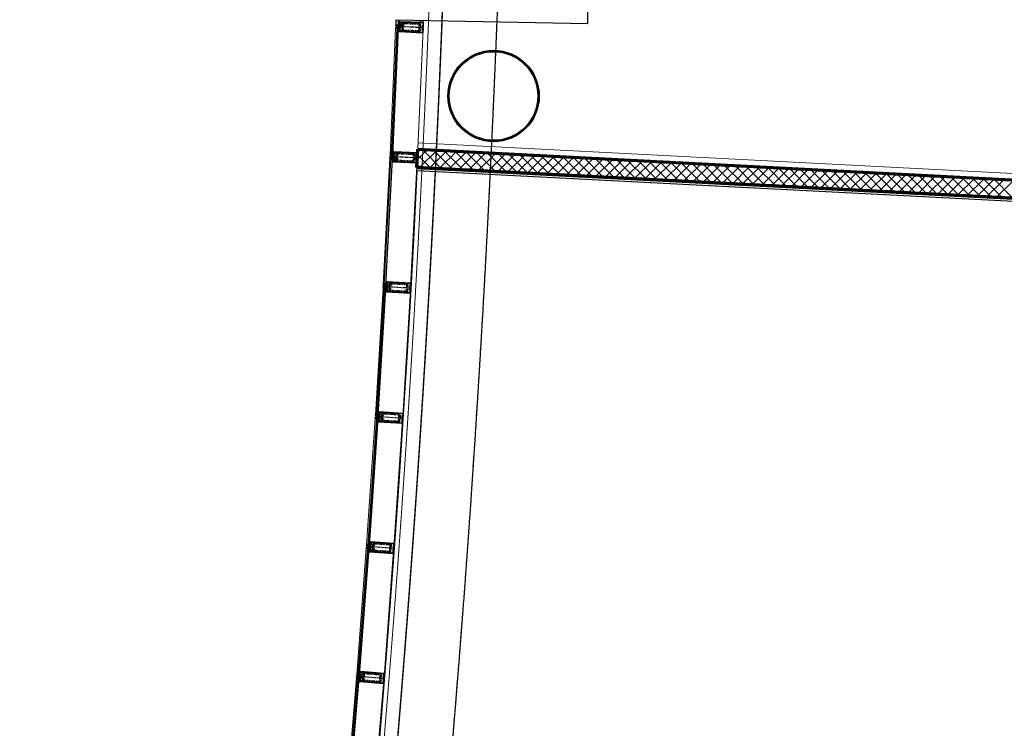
# Model space of a CAD drawing. Header units: millimetres. Extents: x 98667 to 994031, y -2704 to 533009.
# Tile 248 of 256: x 634175 to 644954, y 480097 to 487859. Entities that reach past the tile are written whole.
import ezdxf

# ---------------------------------------------------------------- set-up
doc = ezdxf.new("R2010")
doc.units = ezdxf.units.MM
for name, pattern in [('AP03000E0$0$CENTER', [50.8, 31.75, -6.35, 6.35, -6.35]), ('AP03000E0$0$HIDDEN', [9.525, 6.35, -3.175]), ('AP03000E0$0$HIDDENX2', [19.05, 12.7, -6.35]), ('sp00000g0$0$CENTER', [50.8, 31.75, -6.35, 6.35, -6.35])]:
    doc.linetypes.add(name, pattern=pattern)
doc.layers.add('0_LOUNGES', color=7, linetype='Continuous', true_color=0xfac800)
for name, color, linetype in [('A-COL ENCLOUSER INNER', 1, 'Continuous'), ('A-COL ENCLOUSER OUTER', 6, 'Continuous'), ('A-WALL-PATT-50', 5, 'Continuous'), ('sp00000g0$0$S-GRID', 1, 'sp00000g0$0$CENTER')]:
    doc.layers.add(name, color=color, linetype=linetype)
for name, color, linetype, lineweight in [('A-WALL-FNSH', 1, 'Continuous', 15), ('A-WALL-FULL', 6, 'Continuous', 70), ('A-WALL-PATT', 5, 'Continuous', 15), ('AP03000E0$0$A-BRDG-WALL-INTR', 3, 'Continuous', 30), ('AP03000E0$0$A-FLOR-EDGE', 1, 'AP03000E0$0$HIDDENX2', 15), ('AP03000E0$0$A-GLAZ-FULL-EXTR', 2, 'Continuous', 20), ('AP03000E0$0$A-GLAZ-MULL-EXTR', 3, 'Continuous', 35), ('AP03000E0$0$A-WALL-FNSH', 1, 'Continuous', 15)]:
    doc.layers.add(name, color=color, linetype=linetype, lineweight=lineweight)
doc.layers.add('AP03000E0$0$A-Slab Edge Guide', color=55, linetype='Continuous', lineweight=15, plot=False)

msp = doc.modelspace()

# ---------------------------------------------------------------- linework, layer by layer
at = {"color": 251, "linetype": 'AP03000E0$0$CENTER'}
for p, q in [((638592, 487772), (638292, 487784)), ((638529, 486345), (638229, 486359)), ((638454, 484918), (638154, 484935)), ((638368, 483492), (638069, 483512)), ((638271, 482067), (637972, 482089)), ((638162, 480643), (637863, 480667))]:
    msp.add_line(p, q, dxfattribs=at)
at = {"layer": '0_LOUNGES', "color": 251, "extrusion": (-9.9569e-08, 8.03241e-09, 1)}
msp.add_line((655604, 485325, 0), (638528, 486205, 0), dxfattribs=at)
msp.add_arc((459025, 494954, 0), 179716, 329.50357, 357.20966, dxfattribs=at)
at = {"layer": 'A-COL ENCLOUSER INNER', "color": 251}
for radius in [494, 485]:
    msp.add_circle((639363, 487023), radius, dxfattribs=at)
at = {"layer": 'A-COL ENCLOUSER OUTER', "color": 251}
msp.add_circle((639363, 487023), 500, dxfattribs=at)
at = {"layer": 'A-WALL-FNSH', "color": 251, "linetype": 'ByBlock'}
for p, q in [((649557, 485941), (638537, 486511)), ((655597, 485343), (638522, 486226))]:
    msp.add_line(p, q, dxfattribs=at)
at = {"layer": 'A-WALL-FULL', "color": 251, "linetype": 'ByBlock'}
for p, q in [((638523, 486241), (638533, 486441)), ((638533, 486441), (655823, 485546)), ((655613, 485357), (638523, 486241))]:
    msp.add_line(p, q, dxfattribs=at)
at = {"layer": 'A-WALL-PATT', "color": 251, "linetype": 'Continuous'}
for p, q in [((638794, 486227), (638584, 486438)), ((638553, 486240), (638745, 486430)), ((638767, 486229), (638959, 486419)), ((639030, 486215), (638820, 486426)), ((638981, 486217), (639173, 486408)), ((639266, 486203), (639056, 486414)), ((639195, 486206), (639387, 486397)), ((639502, 486191), (639292, 486402)), ((639409, 486195), (639601, 486386)), ((639738, 486178), (639528, 486389)), ((639623, 486184), (639815, 486375)), ((639974, 486166), (639764, 486377)), ((639837, 486173), (640029, 486364)), ((640210, 486154), (640000, 486365)), ((640051, 486162), (640243, 486352)), ((640446, 486142), (640236, 486353)), ((640265, 486151), (640457, 486341)), ((640682, 486129), (640473, 486341)), ((640479, 486140), (640671, 486330)), ((640919, 486117), (640709, 486328)), ((638558, 486239), (638525, 486273)), ((640693, 486129), (640885, 486319)), ((640907, 486118), (641099, 486308)), ((641155, 486105), (640945, 486316)), ((641121, 486107), (641313, 486297)), ((641391, 486093), (641181, 486304)), ((641335, 486096), (641527, 486286)), ((641627, 486081), (641417, 486292)), ((641549, 486085), (641741, 486275)), ((641863, 486068), (641653, 486280)), ((641763, 486074), (641955, 486264)), ((642099, 486056), (641889, 486267)), ((641977, 486062), (642169, 486253)), ((642335, 486044), (642125, 486255)), ((642191, 486051), (642383, 486242)), ((642571, 486032), (642361, 486243)), ((642405, 486040), (642597, 486231)), ((642807, 486020), (642597, 486231)), ((642619, 486029), (642811, 486220)), ((643043, 486007), (642833, 486218)), ((642833, 486018), (643025, 486209)), ((643047, 486007), (643239, 486197)), ((643279, 485995), (643069, 486206)), ((643261, 485996), (643453, 486186)), ((643515, 485983), (643305, 486194)), ((643475, 485985), (643667, 486175)), ((643751, 485971), (643541, 486182)), ((643689, 485974), (643881, 486164)), ((643987, 485958), (643777, 486170)), ((643903, 485963), (644095, 486153)), ((644223, 485946), (644013, 486157)), ((644117, 485952), (644309, 486142)), ((644459, 485934), (644249, 486145)), ((644331, 485941), (644523, 486131)), ((644695, 485922), (644485, 486133)), ((644545, 485930), (644737, 486120)), ((644931, 485910), (644721, 486121)), ((644759, 485919), (644951, 486109))]:
    msp.add_line(p, q, dxfattribs=at)
at = {"layer": 'A-WALL-PATT-50', "color": 251, "linetype": 'Continuous'}
for p, q in [((638527, 486326), (638638, 486435)), ((638794, 486227), (638584, 486438)), ((638676, 486233), (638530, 486380)), ((638553, 486240), (638745, 486430)), ((638660, 486234), (638852, 486424)), ((638912, 486221), (638702, 486432)), ((638767, 486229), (638959, 486419)), ((639030, 486215), (638820, 486426)), ((638874, 486223), (639066, 486413)), ((639148, 486209), (638938, 486420)), ((638981, 486217), (639173, 486408)), ((639266, 486203), (639056, 486414)), ((639088, 486212), (639280, 486402)), ((639384, 486197), (639174, 486408)), ((639195, 486206), (639387, 486397)), ((639502, 486191), (639292, 486402)), ((639302, 486201), (639494, 486391)), ((639409, 486195), (639601, 486386)), ((639620, 486184), (639410, 486396)), ((639516, 486190), (639708, 486380)), ((639738, 486178), (639528, 486389)), ((639623, 486184), (639815, 486375)), ((639856, 486172), (639646, 486383)), ((639730, 486179), (639922, 486369)), ((639974, 486166), (639764, 486377)), ((639837, 486173), (640029, 486364)), ((640092, 486160), (639882, 486371)), ((639944, 486168), (640136, 486358)), ((640210, 486154), (640000, 486365)), ((640051, 486162), (640243, 486352)), ((640328, 486148), (640118, 486359)), ((640158, 486157), (640350, 486347)), ((640446, 486142), (640236, 486353)), ((640265, 486151), (640457, 486341)), ((640564, 486136), (640355, 486347)), ((640372, 486145), (640564, 486336)), ((640682, 486129), (640473, 486341)), ((640479, 486140), (640671, 486330)), ((640800, 486123), (640591, 486334)), ((640919, 486117), (640709, 486328)), ((638558, 486239), (638525, 486273)), ((640586, 486134), (640778, 486325)), ((640693, 486129), (640885, 486319)), ((640800, 486123), (640992, 486314)), ((641037, 486111), (640827, 486322)), ((640907, 486118), (641099, 486308)), ((641155, 486105), (640945, 486316)), ((641014, 486112), (641206, 486303)), ((641273, 486099), (641063, 486310)), ((641121, 486107), (641313, 486297)), ((641391, 486093), (641181, 486304)), ((641228, 486101), (641420, 486292)), ((641509, 486087), (641299, 486298)), ((641335, 486096), (641527, 486286)), ((641627, 486081), (641417, 486292)), ((641442, 486090), (641634, 486280)), ((641745, 486075), (641535, 486286)), ((641549, 486085), (641741, 486275)), ((641863, 486068), (641653, 486280)), ((641656, 486079), (641848, 486269)), ((641763, 486074), (641955, 486264)), ((641981, 486062), (641771, 486273)), ((641870, 486068), (642062, 486258)), ((642099, 486056), (641889, 486267)), ((641977, 486062), (642169, 486253)), ((642217, 486050), (642007, 486261)), ((642084, 486057), (642276, 486247)), ((642335, 486044), (642125, 486255)), ((642191, 486051), (642383, 486242)), ((642453, 486038), (642243, 486249)), ((642298, 486046), (642490, 486236)), ((642571, 486032), (642361, 486243)), ((642405, 486040), (642597, 486231)), ((642689, 486026), (642479, 486237)), ((642512, 486035), (642704, 486225)), ((642807, 486020), (642597, 486231)), ((642925, 486013), (642715, 486225)), ((642619, 486029), (642811, 486220)), ((642726, 486024), (642918, 486214)), ((643043, 486007), (642833, 486218)), ((642833, 486018), (643025, 486209)), ((642940, 486013), (643132, 486203)), ((643161, 486001), (642951, 486212)), ((643047, 486007), (643239, 486197)), ((643279, 485995), (643069, 486206)), ((643154, 486002), (643346, 486192)), ((643397, 485989), (643187, 486200)), ((643261, 485996), (643453, 486186)), ((643515, 485983), (643305, 486194)), ((643368, 485991), (643560, 486181)), ((643633, 485977), (643423, 486188)), ((643475, 485985), (643667, 486175)), ((643751, 485971), (643541, 486182)), ((643582, 485979), (643774, 486170)), ((643869, 485965), (643659, 486176)), ((643689, 485974), (643881, 486164)), ((643987, 485958), (643777, 486170)), ((643796, 485968), (643988, 486159)), ((644105, 485952), (643895, 486164)), ((643903, 485963), (644095, 486153)), ((644010, 485957), (644202, 486148)), ((644223, 485946), (644013, 486157)), ((644117, 485952), (644309, 486142)), ((644341, 485940), (644131, 486151)), ((644224, 485946), (644416, 486137)), ((644459, 485934), (644249, 486145)), ((644331, 485941), (644523, 486131)), ((644577, 485928), (644367, 486139)), ((644438, 485935), (644630, 486125)), ((644695, 485922), (644485, 486133)), ((644545, 485930), (644737, 486120)), ((644813, 485916), (644603, 486127)), ((644652, 485924), (644844, 486114)), ((644931, 485910), (644721, 486121)), ((645049, 485904), (644839, 486115)), ((644759, 485919), (644951, 486109)), ((644866, 485913), (645058, 486103))]:
    msp.add_line(p, q, dxfattribs=at)
at = {"layer": 'AP03000E0$0$A-BRDG-WALL-INTR', "color": 251}
for p, q in [((640393, 487816, 0), (640401, 488216, 0)), ((638294, 487859, 0), (638293, 487802, 0)), ((638294, 487859, 0), (640393, 487816, 0)), ((638323, 487801, 0), (638324, 487859, 0)), ((638564, 487828), (638565, 487854)), ((638594, 487827), (638595, 487853)), ((638293, 487802, 0), (638323, 487801, 0))]:
    msp.add_line(p, q, dxfattribs=at)
at = {"layer": 'AP03000E0$0$A-FLOR-EDGE', "color": 251, "linetype": 'AP03000E0$0$HIDDEN'}
msp.add_arc((459073, 495000), 179716, 311, 11.47253, dxfattribs=at)
at = {"layer": 'AP03000E0$0$A-GLAZ-FULL-EXTR', "color": 251}
for p, q in [((638230, 486377), (638291, 487767)), ((638303, 487766), (638242, 486376)), ((638254, 486376), (638315, 487766)), ((638321, 487765), (638260, 486376)), ((638291, 487767), (638303, 487766)), ((638303, 487766), (638303, 487754)), ((638315, 487766), (638303, 487766)), ((638303, 487754), (638315, 487754)), ((638303, 487748), (638315, 487748)), ((638306, 487754), (638306, 487748)), ((638312, 487754), (638306, 487754)), ((638306, 487748), (638312, 487748)), ((638312, 487748), (638312, 487754)), ((638315, 487766), (638321, 487765)), ((638315, 487754), (638315, 487766)), ((638529, 486364), (638591, 487753)), ((638228, 486342), (638155, 484953)), ((638167, 484952), (638240, 486341)), ((638252, 486341), (638179, 484951)), ((638185, 484951), (638258, 486340)), ((638240, 486341), (638228, 486342)), ((638242, 486376), (638230, 486377)), ((638240, 486341), (638239, 486329)), ((638239, 486329), (638251, 486329)), ((638252, 486341), (638240, 486341)), ((638242, 486376), (638242, 486388)), ((638242, 486388), (638254, 486388)), ((638254, 486376), (638242, 486376)), ((638242, 486329), (638242, 486323)), ((638248, 486329), (638242, 486329)), ((638243, 486394), (638255, 486394)), ((638245, 486388), (638246, 486394)), ((638251, 486388), (638245, 486388)), ((638246, 486394), (638252, 486394)), ((638248, 486323), (638248, 486329)), ((638252, 486394), (638251, 486388)), ((638251, 486329), (638252, 486341)), ((638258, 486340), (638252, 486341)), ((638254, 486388), (638254, 486376)), ((638260, 486376), (638254, 486376)), ((638239, 486323), (638251, 486323)), ((638242, 486323), (638248, 486323)), ((638528, 486326), (638455, 484937)), ((638155, 484953), (638167, 484952)), ((638167, 484952), (638168, 484964)), ((638179, 484951), (638167, 484952)), ((638168, 484970), (638180, 484969)), ((638168, 484964), (638180, 484963)), ((638171, 484964), (638171, 484970)), ((638171, 484970), (638177, 484970)), ((638177, 484964), (638171, 484964)), ((638177, 484970), (638177, 484964)), ((638180, 484963), (638179, 484951)), ((638179, 484951), (638185, 484951)), ((638070, 483529), (638153, 484918)), ((638165, 484917), (638082, 483528)), ((638094, 483528), (638177, 484916)), ((638183, 484916), (638100, 483527)), ((638153, 484918), (638165, 484917)), ((638164, 484899), (638176, 484898)), ((638165, 484917), (638165, 484905)), ((638177, 484916), (638165, 484917)), ((638165, 484905), (638177, 484904)), ((638168, 484905), (638167, 484899)), ((638167, 484899), (638173, 484899)), ((638174, 484904), (638168, 484905)), ((638173, 484899), (638174, 484904)), ((638177, 484916), (638183, 484916)), ((638177, 484904), (638177, 484916)), ((638369, 483511), (638453, 484900)), ((638082, 483528), (638070, 483529)), ((638082, 483528), (638083, 483540)), ((638094, 483528), (638082, 483528)), ((638083, 483546), (638095, 483546)), ((638083, 483540), (638094, 483540)), ((638086, 483540), (638086, 483546)), ((638086, 483546), (638092, 483546)), ((638091, 483540), (638086, 483540)), ((638092, 483546), (638091, 483540)), ((638094, 483540), (638094, 483528)), ((638100, 483527), (638094, 483528)), ((638068, 483494), (637973, 482106)), ((637985, 482105), (638080, 483493)), ((638092, 483493), (637997, 482105)), ((638003, 482104), (638098, 483492)), ((638080, 483493), (638068, 483494)), ((638078, 483475), (638090, 483475)), ((638080, 483493), (638079, 483481)), ((638079, 483481), (638091, 483481)), ((638092, 483493), (638080, 483493)), ((638082, 483481), (638081, 483475)), ((638081, 483475), (638087, 483475)), ((638088, 483481), (638082, 483481)), ((638087, 483475), (638088, 483481)), ((638091, 483481), (638092, 483493)), ((638098, 483492), (638092, 483493)), ((638367, 483474), (638272, 482086)), ((637865, 480684), (637970, 482071)), ((637982, 482070), (637877, 480683)), ((637889, 480682), (637994, 482070)), ((638000, 482069), (637894, 480682)), ((637970, 482071), (637982, 482070)), ((637973, 482106), (637985, 482105)), ((637982, 482070), (637981, 482059)), ((637981, 482059), (637993, 482058)), ((637981, 482053), (637993, 482052)), ((637994, 482070), (637982, 482070)), ((637984, 482058), (637984, 482052)), ((637990, 482058), (637984, 482058)), ((637984, 482052), (637990, 482052)), ((637985, 482105), (637986, 482117)), ((637997, 482105), (637985, 482105)), ((637986, 482123), (637998, 482123)), ((637986, 482117), (637998, 482117)), ((637989, 482117), (637989, 482123)), ((637989, 482123), (637995, 482123)), ((637995, 482117), (637989, 482117)), ((637990, 482052), (637990, 482058)), ((637993, 482058), (637994, 482070)), ((637994, 482070), (638000, 482069)), ((637995, 482123), (637995, 482117)), ((637998, 482117), (637997, 482105)), ((637997, 482105), (638003, 482104)), ((638164, 480662), (638269, 482049)), ((637862, 480649), (637745, 479263)), ((637757, 479262), (637874, 480648)), ((637886, 480647), (637769, 479261)), ((637775, 479261), (637892, 480647)), ((637874, 480648), (637862, 480649)), ((637877, 480683), (637865, 480684)), ((637872, 480630), (637884, 480629)), ((637874, 480648), (637873, 480636)), ((637873, 480636), (637885, 480635)), ((637886, 480647), (637874, 480648)), ((637876, 480636), (637875, 480630)), ((637875, 480630), (637881, 480630)), ((637882, 480636), (637876, 480636)), ((637877, 480683), (637877, 480695)), ((637877, 480695), (637889, 480694)), ((637889, 480682), (637877, 480683)), ((637878, 480701), (637890, 480700)), ((637880, 480695), (637881, 480701)), ((637886, 480695), (637880, 480695)), ((637881, 480701), (637887, 480701)), ((637881, 480630), (637882, 480636)), ((637885, 480635), (637886, 480647)), ((637887, 480701), (637886, 480695)), ((637892, 480647), (637886, 480647)), ((637889, 480694), (637889, 480682)), ((637894, 480682), (637889, 480682)), ((638161, 480624), (638044, 479238))]:
    msp.add_line(p, q, dxfattribs=at)
at = {"layer": 'AP03000E0$0$A-GLAZ-FULL-EXTR', "color": 251, "linetype": 'Continuous'}
for p, q in [((638303, 487764), (638315, 487764)), ((638303, 487761), (638315, 487761)), ((638303, 487754), (638303, 487759)), ((638303, 487758), (638315, 487757)), ((638303, 487754), (638315, 487754)), ((638306, 487754), (638306, 487766)), ((638309, 487754), (638309, 487766)), ((638313, 487754), (638313, 487766)), ((638240, 486341), (638240, 486329)), ((638240, 486341), (638252, 486341)), ((638240, 486338), (638252, 486337)), ((638240, 486335), (638252, 486334)), ((638240, 486332), (638252, 486331)), ((638242, 486386), (638254, 486386)), ((638242, 486383), (638254, 486383)), ((638242, 486380), (638254, 486380)), ((638242, 486377), (638254, 486377)), ((638243, 486376), (638243, 486388)), ((638243, 486341), (638243, 486329)), ((638247, 486341), (638246, 486329)), ((638247, 486376), (638247, 486388)), ((638250, 486341), (638249, 486329)), ((638250, 486376), (638250, 486388)), ((638253, 486376), (638253, 486388)), ((638167, 484953), (638179, 484952)), ((638168, 484962), (638180, 484961)), ((638168, 484959), (638180, 484958)), ((638168, 484956), (638180, 484955)), ((638170, 484964), (638169, 484952)), ((638173, 484964), (638172, 484952)), ((638176, 484964), (638175, 484952)), ((638179, 484963), (638178, 484951)), ((638165, 484916), (638176, 484916)), ((638165, 484913), (638177, 484913)), ((638165, 484910), (638177, 484910)), ((638165, 484907), (638177, 484907)), ((638168, 484905), (638168, 484917)), ((638171, 484905), (638171, 484917)), ((638174, 484904), (638174, 484917)), ((638177, 484910), (638177, 484916)), ((638082, 483539), (638094, 483539)), ((638082, 483536), (638094, 483536)), ((638082, 483532), (638094, 483532)), ((638082, 483529), (638094, 483529)), ((638083, 483528), (638083, 483540)), ((638086, 483528), (638086, 483540)), ((638089, 483528), (638089, 483540)), ((638092, 483528), (638092, 483540)), ((638079, 483491), (638091, 483490)), ((638079, 483488), (638091, 483487)), ((638079, 483485), (638091, 483484)), ((638079, 483482), (638091, 483481)), ((638081, 483493), (638080, 483481)), ((638084, 483493), (638083, 483481)), ((638087, 483493), (638086, 483481)), ((638090, 483493), (638090, 483481)), ((637981, 482060), (637994, 482060)), ((637982, 482069), (637994, 482069)), ((637982, 482066), (637994, 482066)), ((637982, 482063), (637994, 482063)), ((637984, 482058), (637985, 482070)), ((637985, 482113), (637997, 482113)), ((637985, 482110), (637997, 482109)), ((637985, 482107), (637997, 482106)), ((637986, 482117), (637998, 482116)), ((637988, 482117), (637988, 482105)), ((637988, 482058), (637988, 482070)), ((637992, 482117), (637991, 482105)), ((637991, 482058), (637991, 482070)), ((637995, 482117), (637994, 482105)), ((637994, 482066), (637994, 482070)), ((637873, 480645), (637885, 480644)), ((637873, 480642), (637885, 480641)), ((637873, 480639), (637885, 480638)), ((637875, 480648), (637874, 480636)), ((637874, 480648), (637886, 480647)), ((637877, 480695), (637885, 480695)), ((637877, 480683), (637877, 480693)), ((637877, 480692), (637889, 480692)), ((637877, 480688), (637889, 480688)), ((637877, 480685), (637889, 480685)), ((637878, 480648), (637877, 480636)), ((637880, 480683), (637880, 480695)), ((637882, 480648), (637880, 480636)), ((637884, 480683), (637884, 480695)), ((637885, 480647), (637884, 480636)), ((637887, 480683), (637887, 480695))]:
    msp.add_line(p, q, dxfattribs=at)
at = {"layer": 'AP03000E0$0$A-GLAZ-MULL-EXTR', "color": 251}
for p, q in [((638323, 487815), (638324, 487843)), ((638324, 487843), (638329, 487838)), ((638328, 487795), (638329, 487838)), ((638329, 487838), (638328, 487815)), ((638329, 487838), (638334, 487837)), ((638334, 487837), (638594, 487827)), ((638292, 487792), (638293, 487797)), ((638332, 487790), (638292, 487792)), ((638292, 487772), (638292, 487777)), ((638292, 487777), (638332, 487775)), ((638327, 487770), (638292, 487772)), ((638293, 487797), (638328, 487795)), ((638321, 487750), (638320, 487723)), ((638326, 487750), (638321, 487750)), ((638328, 487815), (638323, 487815)), ((638325, 487728), (638327, 487770)), ((638325, 487728), (638326, 487750)), ((638332, 487770), (638330, 487731)), ((638330, 487731), (638387, 487728)), ((638331, 487753), (638332, 487790)), ((638334, 487753), (638331, 487753)), ((638332, 487775), (638332, 487770)), ((638334, 487834), (638333, 487795)), ((638333, 487795), (638336, 487795)), ((638391, 487832), (638334, 487834)), ((638336, 487795), (638334, 487753)), ((638591, 487824), (638391, 487832)), ((638585, 487740), (638586, 487782)), ((638588, 487740), (638585, 487740)), ((638586, 487782), (638589, 487782)), ((638587, 487720), (638588, 487762)), ((638589, 487777), (638588, 487740)), ((638588, 487762), (638591, 487762)), ((638589, 487782), (638591, 487824)), ((638592, 487777), (638589, 487777)), ((638591, 487762), (638590, 487717)), ((638594, 487827), (638592, 487777)), ((638320, 487723), (638325, 487728)), ((638330, 487728), (638325, 487728)), ((638590, 487717), (638330, 487728)), ((638387, 487728), (638587, 487720)), ((638228, 486347), (638229, 486352)), ((638263, 486345), (638228, 486347)), ((638229, 486367), (638230, 486372)), ((638269, 486365), (638229, 486367)), ((638229, 486352), (638269, 486350)), ((638230, 486372), (638264, 486370)), ((638260, 486390), (638262, 486418)), ((638265, 486390), (638260, 486390)), ((638261, 486303), (638263, 486345)), ((638262, 486418), (638267, 486413)), ((638264, 486370), (638267, 486413)), ((638267, 486413), (638265, 486390)), ((638268, 486345), (638266, 486306)), ((638267, 486413), (638272, 486412)), ((638267, 486328), (638269, 486365)), ((638270, 486328), (638267, 486328)), ((638269, 486350), (638268, 486345)), ((638271, 486409), (638269, 486370)), ((638269, 486370), (638272, 486370)), ((638272, 486370), (638270, 486328)), ((638328, 486407), (638271, 486409)), ((638272, 486412), (638531, 486400)), ((638528, 486397), (638328, 486407)), ((638521, 486313), (638523, 486355)), ((638523, 486355), (638526, 486355)), ((638523, 486293), (638525, 486335)), ((638526, 486350), (638524, 486313)), ((638525, 486335), (638528, 486335)), ((638526, 486355), (638528, 486397)), ((638529, 486350), (638526, 486350)), ((638528, 486335), (638526, 486290)), ((638531, 486400), (638529, 486350)), ((638257, 486325), (638256, 486298)), ((638256, 486298), (638261, 486303)), ((638262, 486325), (638257, 486325)), ((638261, 486303), (638262, 486325)), ((638266, 486303), (638261, 486303)), ((638266, 486306), (638323, 486303)), ((638526, 486290), (638266, 486303)), ((638323, 486303), (638523, 486293)), ((638524, 486313), (638521, 486313)), ((638194, 484925), (638154, 484928)), ((638154, 484928), (638154, 484923)), ((638190, 484946), (638155, 484948)), ((638155, 484948), (638155, 484943)), ((638155, 484943), (638195, 484940)), ((638186, 484966), (638188, 484993)), ((638191, 484966), (638186, 484966)), ((638188, 484993), (638193, 484988)), ((638193, 484988), (638190, 484946)), ((638193, 484988), (638191, 484966)), ((638198, 484988), (638193, 484988)), ((638196, 484962), (638194, 484925)), ((638195, 484945), (638197, 484985)), ((638195, 484940), (638195, 484945)), ((638199, 484962), (638196, 484962)), ((638197, 484985), (638254, 484982)), ((638197, 484920), (638199, 484962)), ((638457, 484973), (638198, 484988)), ((638254, 484982), (638454, 484970)), ((638450, 484951), (638447, 484909)), ((638453, 484950), (638450, 484951)), ((638451, 484914), (638453, 484950)), ((638454, 484970), (638452, 484929)), ((638452, 484929), (638455, 484928)), ((638455, 484928), (638457, 484973)), ((638154, 484923), (638189, 484921)), ((638183, 484901), (638181, 484874)), ((638181, 484874), (638186, 484878)), ((638188, 484901), (638183, 484901)), ((638189, 484921), (638186, 484878)), ((638186, 484878), (638188, 484901)), ((638186, 484878), (638191, 484878)), ((638191, 484881), (638194, 484920)), ((638248, 484878), (638191, 484881)), ((638191, 484878), (638451, 484863)), ((638194, 484920), (638197, 484920)), ((638448, 484867), (638248, 484878)), ((638447, 484909), (638450, 484909)), ((638450, 484909), (638448, 484867)), ((638454, 484913), (638451, 484914)), ((638451, 484863), (638454, 484913)), ((638101, 483542), (638102, 483570)), ((638106, 483542), (638101, 483542)), ((638102, 483570), (638107, 483564)), ((638107, 483564), (638104, 483522)), ((638107, 483564), (638106, 483542)), ((638112, 483564), (638107, 483564)), ((638111, 483539), (638108, 483502)), ((638109, 483522), (638112, 483561)), ((638113, 483538), (638111, 483539)), ((638111, 483496), (638113, 483538)), ((638372, 483547), (638112, 483564)), ((638112, 483561), (638169, 483557)), ((638169, 483557), (638368, 483545)), ((638368, 483545), (638366, 483503)), ((638369, 483502), (638372, 483547)), ((638108, 483502), (638068, 483504)), ((638068, 483504), (638068, 483499)), ((638068, 483499), (638103, 483497)), ((638104, 483522), (638069, 483524)), ((638069, 483524), (638069, 483519)), ((638069, 483519), (638109, 483517)), ((638097, 483477), (638095, 483450)), ((638095, 483450), (638100, 483455)), ((638102, 483477), (638097, 483477)), ((638103, 483497), (638100, 483455)), ((638100, 483455), (638102, 483477)), ((638100, 483455), (638105, 483454)), ((638105, 483457), (638108, 483497)), ((638162, 483454), (638105, 483457)), ((638105, 483454), (638365, 483438)), ((638108, 483497), (638111, 483496)), ((638109, 483517), (638109, 483522)), ((638362, 483441), (638162, 483454)), ((638364, 483525), (638361, 483483)), ((638361, 483483), (638364, 483483)), ((638364, 483483), (638362, 483441)), ((638367, 483525), (638364, 483525)), ((638365, 483488), (638367, 483525)), ((638368, 483487), (638365, 483488)), ((638365, 483438), (638368, 483487)), ((638366, 483503), (638369, 483502)), ((638004, 482119), (638006, 482147)), ((638006, 482147), (638010, 482141)), ((638007, 482099), (638010, 482141)), ((638010, 482141), (638009, 482119)), ((638010, 482141), (638015, 482141)), ((638015, 482138), (638012, 482098)), ((638015, 482141), (638275, 482122)), ((638072, 482134), (638015, 482138)), ((638272, 482119), (638072, 482134)), ((637971, 482076), (637971, 482081)), ((637971, 482081), (638011, 482078)), ((638006, 482074), (637971, 482076)), ((637972, 482096), (637972, 482101)), ((637972, 482101), (638007, 482099)), ((638012, 482093), (637972, 482096)), ((637999, 482054), (637997, 482027)), ((637997, 482027), (638003, 482031)), ((638004, 482054), (637999, 482054)), ((638003, 482031), (638006, 482074)), ((638003, 482031), (638004, 482054)), ((638008, 482031), (638003, 482031)), ((638009, 482119), (638004, 482119)), ((638011, 482074), (638008, 482034)), ((638008, 482034), (638065, 482030)), ((638267, 482012), (638008, 482031)), ((638009, 482057), (638012, 482093)), ((638012, 482056), (638009, 482057)), ((638011, 482078), (638011, 482074)), ((638012, 482098), (638015, 482098)), ((638015, 482098), (638012, 482056)), ((638065, 482030), (638264, 482016)), ((638263, 482036), (638266, 482078)), ((638266, 482036), (638263, 482036)), ((638264, 482016), (638267, 482057)), ((638266, 482078), (638269, 482077)), ((638268, 482072), (638266, 482036)), ((638270, 482057), (638267, 482012)), ((638267, 482057), (638270, 482057)), ((638271, 482072), (638268, 482072)), ((638269, 482077), (638272, 482119)), ((638275, 482122), (638271, 482072)), ((637896, 480697), (637898, 480724)), ((637898, 480724), (637902, 480719)), ((637863, 480659), (637862, 480654)), ((637862, 480654), (637897, 480652)), ((637902, 480656), (637863, 480659)), ((637899, 480677), (637864, 480679)), ((637864, 480679), (637864, 480674)), ((637864, 480674), (637904, 480671)), ((637890, 480632), (637888, 480605)), ((637895, 480632), (637890, 480632)), ((637897, 480652), (637894, 480609)), ((637894, 480609), (637895, 480632)), ((637901, 480696), (637896, 480697)), ((637902, 480719), (637899, 480677)), ((637899, 480612), (637902, 480651)), ((637902, 480719), (637901, 480696)), ((637907, 480718), (637902, 480719)), ((637905, 480693), (637902, 480656)), ((637902, 480651), (637905, 480651)), ((637904, 480676), (637907, 480715)), ((637904, 480671), (637904, 480676)), ((637905, 480651), (637908, 480693)), ((637908, 480693), (637905, 480693)), ((638167, 480698), (637907, 480718)), ((637907, 480715), (637964, 480711)), ((637964, 480711), (638163, 480695)), ((638159, 480675), (638155, 480633)), ((638155, 480633), (638158, 480633)), ((638158, 480633), (638155, 480591)), ((638158, 480588), (638162, 480638)), ((638159, 480638), (638162, 480675)), ((638162, 480675), (638159, 480675)), ((638162, 480638), (638159, 480638)), ((638163, 480695), (638160, 480653)), ((638160, 480653), (638163, 480653)), ((638163, 480653), (638167, 480698)), ((637888, 480605), (637894, 480609)), ((637894, 480609), (637899, 480609)), ((637956, 480607), (637899, 480612)), ((637899, 480609), (638158, 480588)), ((638155, 480591), (637956, 480607))]:
    msp.add_line(p, q, dxfattribs=at)
at = {"layer": 'AP03000E0$0$A-GLAZ-MULL-EXTR', "color": 251, "linetype": 'Continuous'}
for p, q in [((638324, 487840), (638327, 487840)), ((638324, 487837), (638329, 487836)), ((638327, 487840), (638326, 487815)), ((638320, 487745), (638325, 487744)), ((638320, 487741), (638325, 487741)), ((638320, 487738), (638325, 487738)), ((638320, 487735), (638325, 487735)), ((638320, 487732), (638325, 487732)), ((638320, 487729), (638325, 487729)), ((638321, 487748), (638326, 487748)), ((638323, 487750), (638322, 487725)), ((638323, 487818), (638328, 487817)), ((638324, 487833), (638329, 487833)), ((638324, 487830), (638329, 487830)), ((638324, 487827), (638329, 487827)), ((638324, 487824), (638329, 487824)), ((638324, 487821), (638329, 487821)), ((638320, 487726), (638322, 487726)), ((638262, 486417), (638261, 486390)), ((638261, 486410), (638266, 486410)), ((638261, 486407), (638266, 486407)), ((638261, 486404), (638266, 486404)), ((638261, 486401), (638266, 486401)), ((638261, 486398), (638266, 486397)), ((638261, 486394), (638266, 486394)), ((638261, 486391), (638265, 486391)), ((638262, 486417), (638263, 486417)), ((638262, 486413), (638266, 486413)), ((638265, 486414), (638264, 486390)), ((638258, 486325), (638256, 486298)), ((638256, 486306), (638261, 486305)), ((638256, 486302), (638261, 486302)), ((638256, 486299), (638257, 486299)), ((638257, 486325), (638262, 486324)), ((638257, 486321), (638262, 486321)), ((638257, 486318), (638262, 486318)), ((638257, 486315), (638262, 486315)), ((638257, 486312), (638262, 486312)), ((638257, 486309), (638262, 486309)), ((638261, 486325), (638260, 486301)), ((638186, 484970), (638191, 484970)), ((638186, 484966), (638191, 484966)), ((638187, 484985), (638192, 484985)), ((638187, 484982), (638192, 484982)), ((638187, 484979), (638192, 484979)), ((638187, 484976), (638192, 484976)), ((638187, 484973), (638192, 484973)), ((638188, 484966), (638188, 484993)), ((638188, 484992), (638189, 484992)), ((638188, 484989), (638192, 484989)), ((638191, 484966), (638191, 484990)), ((638181, 484881), (638186, 484881)), ((638181, 484878), (638185, 484878)), ((638181, 484874), (638181, 484877)), ((638181, 484874), (638182, 484874)), ((638182, 484897), (638187, 484897)), ((638182, 484893), (638187, 484893)), ((638182, 484890), (638187, 484890)), ((638182, 484887), (638187, 484887)), ((638182, 484884), (638187, 484884)), ((638183, 484900), (638188, 484900)), ((638184, 484877), (638185, 484901)), ((638101, 483554), (638106, 483554)), ((638101, 483551), (638106, 483551)), ((638101, 483548), (638106, 483547)), ((638101, 483544), (638106, 483544)), ((638102, 483567), (638105, 483567)), ((638102, 483563), (638107, 483563)), ((638102, 483560), (638107, 483560)), ((638102, 483557), (638107, 483557)), ((638103, 483542), (638103, 483569)), ((638106, 483546), (638106, 483566)), ((638095, 483459), (638100, 483459)), ((638095, 483455), (638100, 483455)), ((638095, 483452), (638098, 483452)), ((638096, 483475), (638101, 483474)), ((638096, 483471), (638101, 483471)), ((638096, 483451), (638096, 483471)), ((638096, 483468), (638101, 483468)), ((638096, 483465), (638101, 483465)), ((638096, 483462), (638101, 483462)), ((638099, 483454), (638099, 483477)), ((638004, 482127), (638009, 482126)), ((638005, 482139), (638010, 482139)), ((638005, 482136), (638010, 482136)), ((638005, 482133), (638010, 482133)), ((638005, 482130), (638010, 482129)), ((638006, 482146), (638007, 482146)), ((638008, 482144), (638006, 482119)), ((638006, 482142), (638010, 482142)), ((637997, 482028), (637999, 482028)), ((637998, 482044), (638003, 482044)), ((637998, 482041), (638003, 482041)), ((637998, 482038), (638003, 482038)), ((637998, 482035), (638003, 482034)), ((637998, 482032), (638002, 482031)), ((638001, 482054), (637999, 482029)), ((637999, 482054), (638004, 482053)), ((637999, 482051), (638004, 482050)), ((637999, 482047), (638004, 482047)), ((638004, 482123), (638009, 482123)), ((638004, 482120), (638009, 482120)), ((637889, 480618), (637894, 480618)), ((637890, 480631), (637895, 480631)), ((637890, 480627), (637895, 480627)), ((637890, 480624), (637895, 480624)), ((637890, 480621), (637895, 480621)), ((637891, 480607), (637891, 480632)), ((637894, 480613), (637894, 480632)), ((637896, 480707), (637901, 480707)), ((637896, 480704), (637901, 480704)), ((637896, 480700), (637901, 480700)), ((637896, 480697), (637901, 480697)), ((637897, 480697), (637898, 480720)), ((637897, 480719), (637902, 480719)), ((637897, 480716), (637902, 480716)), ((637897, 480713), (637902, 480713)), ((637897, 480710), (637902, 480710)), ((637898, 480723), (637899, 480723)), ((637901, 480696), (637901, 480721)), ((637888, 480605), (637889, 480605)), ((637889, 480615), (637894, 480615)), ((637889, 480611), (637894, 480611)), ((637889, 480608), (637893, 480608))]:
    msp.add_line(p, q, dxfattribs=at)
at = {"layer": 'AP03000E0$0$A-GLAZ-MULL-EXTR', "color": 251, "linetype": 'AP03000E0$0$HIDDENX2'}
for p, q in [((638342, 487782), (638340, 487732)), ((638340, 487732), (638360, 487731)), ((638344, 487832), (638342, 487782)), ((638364, 487831), (638344, 487832)), ((638360, 487731), (638364, 487831)), ((638363, 487806), (638361, 487756)), ((638376, 487806), (638373, 487756)), ((638385, 487743), (638535, 487737)), ((638385, 487730), (638535, 487724)), ((638538, 487812), (638388, 487818)), ((638539, 487824), (638389, 487830)), ((638548, 487749), (638550, 487799)), ((638561, 487748), (638563, 487798)), ((638279, 486357), (638276, 486307)), ((638281, 486407), (638279, 486357)), ((638301, 486406), (638281, 486407)), ((638296, 486306), (638301, 486406)), ((638300, 486381), (638298, 486331)), ((638313, 486380), (638310, 486330)), ((638476, 486398), (638326, 486405)), ((638475, 486385), (638326, 486392)), ((638485, 486322), (638487, 486372)), ((638497, 486321), (638500, 486371)), ((638276, 486307), (638296, 486306)), ((638321, 486305), (638471, 486298)), ((638322, 486317), (638472, 486310)), ((638202, 484882), (638204, 484932)), ((638204, 484932), (638207, 484982)), ((638207, 484982), (638227, 484981)), ((638227, 484981), (638222, 484881)), ((638223, 484906), (638226, 484956)), ((638235, 484906), (638238, 484956)), ((638251, 484967), (638401, 484959)), ((638252, 484980), (638402, 484971)), ((638413, 484946), (638410, 484896)), ((638425, 484945), (638423, 484895)), ((638222, 484881), (638202, 484882)), ((638397, 484884), (638247, 484892)), ((638396, 484872), (638247, 484880)), ((638119, 483508), (638122, 483558)), ((638122, 483558), (638142, 483557)), ((638142, 483557), (638135, 483457)), ((638137, 483482), (638140, 483532)), ((638149, 483481), (638153, 483531)), ((638166, 483543), (638316, 483533)), ((638167, 483555), (638316, 483546)), ((638115, 483459), (638119, 483508)), ((638135, 483457), (638115, 483459)), ((638310, 483446), (638160, 483456)), ((638311, 483459), (638161, 483468)), ((638327, 483520), (638324, 483470)), ((638340, 483519), (638337, 483469)), ((638025, 482135), (638021, 482085)), ((638045, 482134), (638025, 482135)), ((638038, 482034), (638045, 482134)), ((638220, 482121), (638070, 482132)), ((638021, 482085), (638018, 482035)), ((638018, 482035), (638038, 482034)), ((638043, 482109), (638040, 482059)), ((638056, 482108), (638052, 482058)), ((638063, 482032), (638212, 482021)), ((638064, 482045), (638213, 482034)), ((638219, 482109), (638069, 482119)), ((638227, 482045), (638230, 482095)), ((638239, 482044), (638243, 482094)), ((637909, 480613), (637913, 480663)), ((637913, 480663), (637917, 480713)), ((637917, 480713), (637937, 480711)), ((637937, 480711), (637929, 480611)), ((637931, 480636), (637935, 480686)), ((637943, 480635), (637947, 480685)), ((638104, 480610), (637955, 480622)), ((637961, 480697), (638110, 480685)), ((637962, 480709), (638111, 480697)), ((638122, 480671), (638118, 480621)), ((638134, 480670), (638130, 480620)), ((637929, 480611), (637909, 480613)), ((638103, 480597), (637954, 480609))]:
    msp.add_line(p, q, dxfattribs=at)
at = {"layer": 'AP03000E0$0$A-GLAZ-MULL-EXTR', "color": 251}
for centre, start, end in [((638290, 487769), 295.7513, 59.63), ((638291, 487769), 295.7513, 59.63), ((638291, 487799), 295.7513, 59.63), ((638292, 487769), 295.7513, 59.63), ((638292, 487799), 295.7513, 59.63), ((638293, 487769), 295.7513, 59.63), ((638293, 487799), 295.7513, 59.63), ((638294, 487769), 295.7513, 59.63), ((638294, 487799), 295.7513, 59.63), ((638295, 487769), 295.7513, 59.63), ((638295, 487799), 295.7513, 59.63), ((638296, 487799), 295.7513, 59.63), ((638227, 486344), 295.2957, 59.1744), ((638228, 486344), 295.2957, 59.1744), ((638228, 486374), 295.2957, 59.1744), ((638229, 486344), 295.2957, 59.1744), ((638229, 486374), 295.2957, 59.1744), ((638230, 486344), 295.2957, 59.1744), ((638230, 486374), 295.2957, 59.1744), ((638231, 486344), 295.2957, 59.1744), ((638231, 486374), 295.2957, 59.1744), ((638232, 486344), 295.2957, 59.1744), ((638232, 486374), 295.2957, 59.1744), ((638233, 486374), 295.2957, 59.1744), ((638154, 484950), 294.84, 58.7187), ((638155, 484950), 294.84, 58.7187), ((638156, 484950), 294.84, 58.7187), ((638157, 484950), 294.84, 58.7187), ((638158, 484950), 294.84, 58.7187), ((638159, 484950), 294.84, 58.7187), ((638152, 484920), 294.84, 58.7187), ((638153, 484920), 294.84, 58.7187), ((638154, 484920), 294.84, 58.7187), ((638155, 484920), 294.84, 58.7187), ((638156, 484920), 294.84, 58.7187), ((638157, 484920), 294.84, 58.7187), ((638068, 483527), 294.3844, 58.2631), ((638069, 483527), 294.3844, 58.2631), ((638070, 483527), 294.3844, 58.2631), ((638071, 483527), 294.3844, 58.2631), ((638072, 483526), 294.3844, 58.2631), ((638073, 483526), 294.3844, 58.2631), ((638066, 483497), 294.3844, 58.2631), ((638067, 483497), 294.3844, 58.2631), ((638068, 483497), 294.3844, 58.2631), ((638069, 483497), 294.3844, 58.2631), ((638070, 483497), 294.3844, 58.2631), ((638071, 483496), 294.3844, 58.2631), ((637969, 482074), 293.9288, 57.8075), ((637970, 482074), 293.9288, 57.8075), ((637971, 482104), 293.9288, 57.8075), ((637971, 482074), 293.9288, 57.8075), ((637972, 482104), 293.9288, 57.8075), ((637972, 482074), 293.9288, 57.8075), ((637973, 482104), 293.9288, 57.8075), ((637973, 482074), 293.9288, 57.8075), ((637974, 482104), 293.9288, 57.8075), ((637974, 482074), 293.9288, 57.8075), ((637975, 482104), 293.9288, 57.8075), ((637976, 482104), 293.9288, 57.8075), ((637861, 480652), 293.4732, 57.3519), ((637862, 480652), 293.4732, 57.3519), ((637863, 480682), 293.4732, 57.3519), ((637863, 480652), 293.4732, 57.3519), ((637864, 480682), 293.4732, 57.3519), ((637864, 480652), 293.4732, 57.3519), ((637865, 480682), 293.4732, 57.3519), ((637865, 480652), 293.4732, 57.3519), ((637866, 480682), 293.4732, 57.3519), ((637866, 480652), 293.4732, 57.3519), ((637867, 480682), 293.4732, 57.3519), ((637868, 480682), 293.4732, 57.3519)]:
    msp.add_arc(centre, 2.83, start, end, dxfattribs=at)
at = {"layer": 'AP03000E0$0$A-GLAZ-MULL-EXTR', "color": 251, "linetype": 'AP03000E0$0$HIDDENX2'}
for centre, radius, start, end in [((638386, 487755), 25, 177.6906, 267.6906), ((638388, 487805), 25, 87.6906, 177.6906), ((638386, 487755), 12.5, 177.6906, 267.6906), ((638388, 487805), 12.5, 87.6906, 177.6906), ((638536, 487749), 12.5, 267.6906, 357.6906), ((638536, 487749), 25, 267.6906, 357.6906), ((638538, 487799), 12.5, 357.6906, 87.6906), ((638538, 487799), 25, 357.6906, 87.6906), ((638323, 486330), 25, 177.235, 267.235), ((638325, 486380), 25, 87.235, 177.235), ((638323, 486330), 12.5, 177.235, 267.235), ((638325, 486380), 12.5, 87.235, 177.235), ((638475, 486373), 12.5, 357.235, 87.235), ((638475, 486373), 25, 357.235, 87.235), ((638472, 486323), 25, 267.235, 357.235), ((638472, 486323), 12.5, 267.235, 357.235), ((638251, 484955), 25, 86.7794, 176.7794), ((638251, 484955), 12.5, 86.7794, 176.7794), ((638400, 484946), 12.5, 356.7794, 86.7794), ((638400, 484946), 25, 356.7794, 86.7794), ((638248, 484905), 25, 176.7794, 266.7794), ((638248, 484905), 12.5, 176.7794, 266.7794), ((638398, 484896), 25, 266.7794, 356.7794), ((638398, 484896), 12.5, 266.7794, 356.7794), ((638165, 483531), 25, 86.3238, 176.3238), ((638165, 483531), 12.5, 86.3238, 176.3238), ((638315, 483521), 25, 356.3238, 86.3238), ((638315, 483521), 12.5, 356.3238, 86.3238), ((638162, 483481), 25, 176.3238, 266.3238), ((638162, 483481), 12.5, 176.3238, 266.3238), ((638312, 483471), 25, 266.3238, 356.3238), ((638312, 483471), 12.5, 266.3238, 356.3238), ((638068, 482107), 25, 85.8681, 175.8681), ((638065, 482057), 25, 175.8681, 265.8681), ((638065, 482057), 12.5, 175.8681, 265.8681), ((638068, 482107), 12.5, 85.8681, 175.8681), ((638214, 482046), 25, 265.8681, 355.8681), ((638214, 482046), 12.5, 265.8681, 355.8681), ((638218, 482096), 12.5, 355.8681, 85.8681), ((638218, 482096), 25, 355.8681, 85.8681), ((637956, 480634), 25, 175.4125, 265.4125), ((637960, 480684), 25, 85.4125, 175.4125), ((637956, 480634), 12.5, 175.4125, 265.4125), ((637960, 480684), 12.5, 85.4125, 175.4125), ((638105, 480622), 25, 265.4125, 355.4125), ((638105, 480622), 12.5, 265.4125, 355.4125), ((638109, 480672), 12.5, 355.4125, 85.4125), ((638109, 480672), 25, 355.4125, 85.4125)]:
    msp.add_arc(centre, radius, start, end, dxfattribs=at)
at = {"layer": 'AP03000E0$0$A-Slab Edge Guide', "color": 251, "linetype": 'AP03000E0$0$HIDDEN'}
msp.add_arc((459073, 495000), 180466, 311, 11.42421, dxfattribs=at)
at = {"layer": 'AP03000E0$0$A-WALL-FNSH', "color": 251, "linetype": 'AP03000E0$0$HIDDEN'}
for radius, end in [(179861, 11.46315), (179866, 11.46283)]:
    msp.add_arc((459073, 495000), radius, 311, end, dxfattribs=at)
at = {"layer": 'sp00000g0$0$S-GRID', "color": 251}
msp.add_arc((459073, 495000), 180466, 310.99999, 11.42421, dxfattribs=at)

doc.saveas('drawing.dxf')
